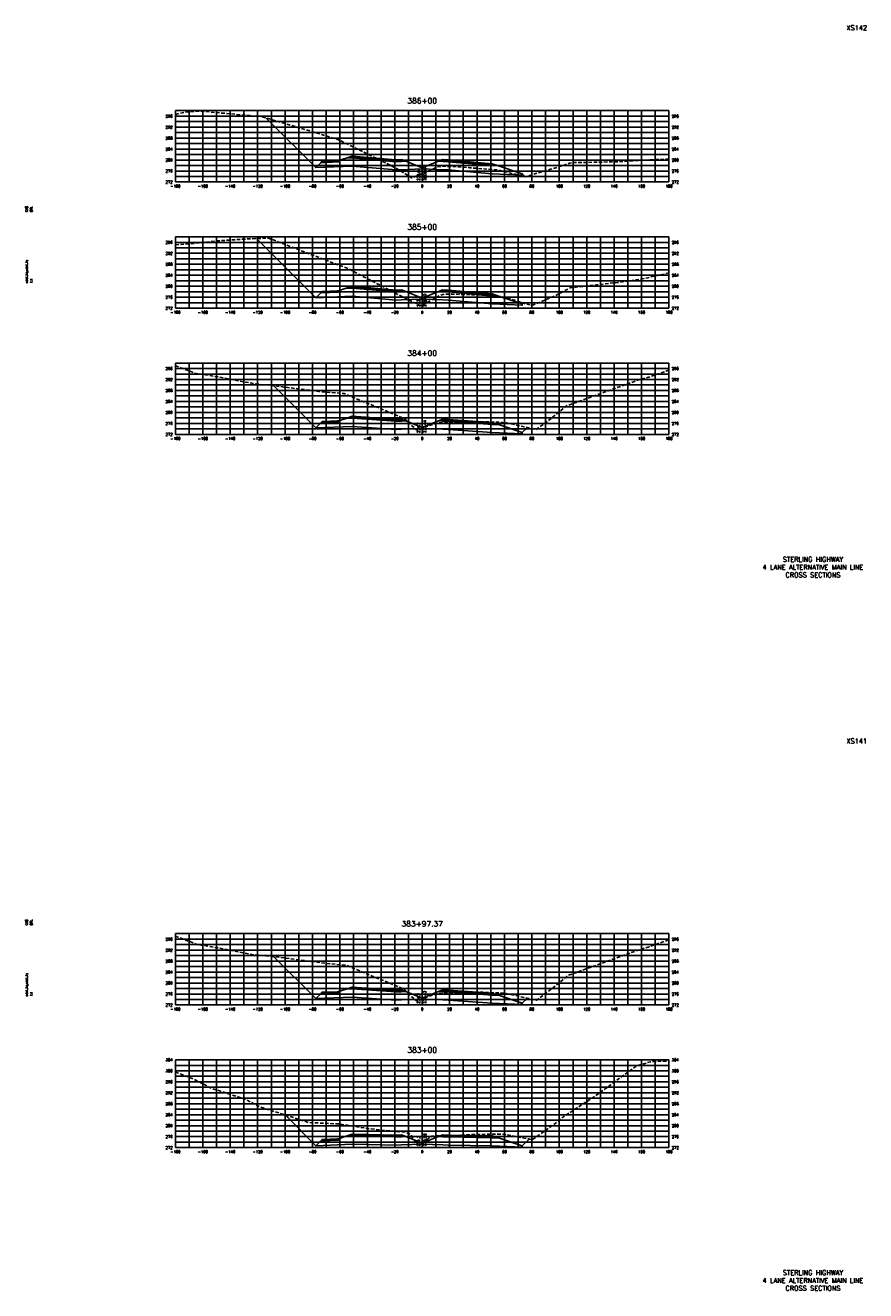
# Model space of a CAD drawing. Extents: x 37 to 9410, y 16 to 8218.
# Tile 93 of 110: x 5877 to 6490, y 6256 to 7178. Entities that reach past the tile are written whole.
import ezdxf
from ezdxf.enums import TextEntityAlignment as Align

# ---------------------------------------------------------------- set-up
doc = ezdxf.new("R2010")
doc.units = 0
doc.header["$LTSCALE"] = 20
doc.header["$MEASUREMENT"] = 0
doc.linetypes.add('HIDDEN_050%', pattern=[0.1875, 0.125, -0.0625])
for name, color, linetype in [('S-AT-TXT175', 6, 'Continuous'), ('S-AT-TXT80', 1, 'Continuous'), ('XDATUM', 3, 'Continuous'), ('XEG', 1, 'HIDDEN_050%'), ('XFG', 2, 'Continuous'), ('XGRID', 251, 'Continuous'), ('XGRIDT', 2, 'Continuous'), ('XREF-BORDER', 7, 'Continuous')]:
    doc.layers.add(name, color=color, linetype=linetype)
doc.styles.add('L100', font='simplex.shx', dxfattribs={"height": 2})
doc.styles.add('L175', font='ROMANSM.shx', dxfattribs={"height": 3.5})
doc.styles.add('L80', font='ROMANSM.shx', dxfattribs={"height": 1.6})

# ---------------------------------------------------------------- blocks, each defined once
blk = doc.blocks.new('03025_00_att1')
at = {"layer": 'S-AT-TXT175', "style": 'L175'}
for tag, p in [('NUM', (32.402, 20.822)), ('LINE1', (30.64, 1.444)), ('LINE2', (30.64, 1.161)), ('LINE3', (30.64, 0.877))]:
    blk.add_attdef(tag, text='', height=0.175, dxfattribs=at).set_placement(p, align=Align.CENTER)
at = {"layer": 'S-AT-TXT80', "style": 'L80'}
for tag, p in [('DESIGNED', (2.094, 14.201)), ('CHECKED', (2.265, 14.201)), ('DRAFTED', (2.436, 14.201)), ('PCTB', (2.094, 11.605)), ('PSCALE', (2.265, 11.605)), ('PVIEW', (2.436, 11.605))]:
    blk.add_attdef(tag, p, '', height=0.08, rotation=90, dxfattribs=at)

msp = doc.modelspace()

# ---------------------------------------------------------------- linework, layer by layer
at = {"layer": 'XDATUM', "flags": 128}
for points in [[(6052.35, 7110.63), (6088.46, 7074.53), (6115.05, 7075.59), (6147.05, 7072.78), (6151.05, 7072.94), (6166.05, 7073.54), (6181.05, 7072.94), (6185.05, 7072.78), (6217.05, 7069.96), (6239.05, 7069.08), (6239.05, 7069.97), (6241.17, 7067.85)], [(6045.29, 7022.78), (6088.46, 6979.61), (6115.05, 6980.68), (6147.05, 6977.86), (6151.05, 6978.02), (6166.05, 6978.62), (6181.05, 6978.02), (6185.05, 6977.86), (6217.05, 6975.05), (6239.05, 6974.17), (6239.05, 6975.05), (6239.73, 6975.73)], [(6057.75, 6915.47), (6088.46, 6884.76), (6115.05, 6885.82), (6147.05, 6883.55), (6151.05, 6883.71), (6166.05, 6884.31), (6181.05, 6883.71), (6185.05, 6883.55), (6217.05, 6881.27), (6239.05, 6880.39), (6239.05, 6881.28), (6242.74, 6884.96)], [(6057.91, 6499.21), (6088.46, 6468.66), (6115.05, 6469.73), (6147.05, 6467.49), (6151.05, 6467.65), (6166.05, 6468.25), (6181.05, 6467.65), (6185.05, 6467.49), (6217.05, 6465.26), (6239.05, 6464.38), (6239.05, 6465.27), (6242.76, 6468.98)], [(6066.04, 6383.8), (6088.46, 6361.38), (6115.05, 6362.45), (6147.05, 6361.83), (6151.05, 6361.99), (6166.05, 6362.59), (6181.05, 6361.99), (6185.05, 6361.83), (6217.05, 6361.22), (6239.05, 6360.34), (6239.05, 6361.22), (6244.08, 6366.26)]]:
    msp.add_lwpolyline(points, dxfattribs=at)
at = {"layer": 'XEG', "flags": 128}
for points in [[(5986.05, 7113.22), (5992.91, 7114.97), (6004.69, 7115.6), (6049.02, 7111.63), (6097.41, 7097.25), (6105.12, 7094.77), (6146.85, 7074.15), (6158.53, 7066.95), (6166.05, 7070.1), (6167.8, 7070.83), (6170.81, 7072.09), (6176.85, 7074.94), (6179.57, 7075.21), (6181.15, 7075.53), (6188.45, 7075.18), (6200.87, 7074.38), (6213.28, 7073.4), (6220.56, 7072.77), (6221.93, 7072.47), (6222.91, 7072.28), (6234.95, 7069.36), (6241.33, 7067.81), (6268.86, 7075.97), (6273.45, 7077.66), (6277, 7078.1), (6282.86, 7078.19), (6311.95, 7078.88), (6329.56, 7080), (6346.05, 7080.73)], [(5986.05, 7018.12), (5998.95, 7019.07), (6014.54, 7020.89), (6039.82, 7022.59), (6053.95, 7023.09), (6103.97, 7003.88), (6108.95, 7002.07), (6112.88, 7000.59), (6117.82, 6997.76), (6158.71, 6976.77), (6164.61, 6973.97), (6166.05, 6974.52), (6167.77, 6975.19), (6179.47, 6981.54), (6182.35, 6982.22), (6183.69, 6982.31), (6189.37, 6982.2), (6203.34, 6981.78), (6217.27, 6980.85), (6223.1, 6980.53), (6225.72, 6980.11), (6226.85, 6979.98), (6241.14, 6975.27), (6246.42, 6974.18), (6262.4, 6980.73), (6273.96, 6986.85), (6309.57, 6990.86), (6322, 6992.55), (6328.96, 6993.92), (6346.05, 6997.68)], [(5986.05, 6930.05), (6001.22, 6924.26), (6008.22, 6923.48), (6021.83, 6921.05), (6043.86, 6916.85), (6055.21, 6915.8), (6090.68, 6911.28), (6109.21, 6909.72), (6126.66, 6902.45), (6153.29, 6891.47), (6157.41, 6887.35), (6162.6, 6882.91), (6166.05, 6884.44), (6168.94, 6885.72), (6178.26, 6888.4), (6182.6, 6888.8), (6185.23, 6889.05), (6195.45, 6889.13), (6204.58, 6889.29), (6209.26, 6889.26), (6224.56, 6888.71), (6227.51, 6888.3), (6228.36, 6888.18), (6244.96, 6884.46), (6249.29, 6883.5), (6259.11, 6890.82), (6271.21, 6900.71), (6313.42, 6915.96), (6325.21, 6920.14), (6328.98, 6921.01), (6336.3, 6923.38), (6346.05, 6926.77)], [(5986.05, 6514.19), (6002.65, 6507.85), (6007.33, 6507.32), (6016.46, 6505.7), (6042.98, 6500.65), (6056.62, 6499.38), (6099.09, 6493.97), (6110.59, 6493.01), (6121.47, 6488.47), (6152.89, 6475.52), (6157.75, 6470.67), (6162.37, 6466.71), (6166.05, 6468.33), (6170.13, 6470.14), (6177.73, 6472.33), (6183.07, 6472.82), (6185.21, 6473.02), (6193.52, 6473.09), (6204.56, 6473.29), (6210.21, 6473.25), (6224.56, 6472.73), (6227.32, 6472.35), (6228.35, 6472.21), (6243.93, 6468.72), (6249.33, 6467.51), (6261.58, 6476.65), (6272.51, 6485.58), (6321.2, 6503.16), (6326.49, 6505.04), (6328.18, 6505.43), (6331.48, 6506.5), (6346.05, 6511.54)], [(5986.05, 6415.14), (5998.72, 6410.23), (6011.73, 6403.54), (6037.04, 6395.28), (6047.38, 6389.8), (6052.69, 6388.09), (6083.03, 6378.34), (6106.66, 6377.19), (6106.81, 6377.08), (6127.03, 6373.8), (6142.05, 6372.22), (6154.33, 6371.11), (6157.66, 6369.66), (6160.64, 6364.92), (6161.77, 6363.11), (6166.05, 6364.49), (6168.08, 6365.14), (6171.16, 6366.85), (6173.01, 6368.3), (6173.65, 6368.37), (6178.19, 6368.85), (6184.95, 6368.64), (6196.13, 6369.15), (6204.1, 6369.59), (6221.09, 6369.83), (6224.04, 6369.96), (6227.28, 6369.56), (6227.78, 6369.49), (6243.53, 6366.38), (6246.23, 6365.79), (6261.45, 6376.41), (6268.59, 6382.2), (6291.36, 6397.09), (6322.56, 6419.58), (6332.58, 6422.62), (6346.05, 6423.17)]]:
    msp.add_lwpolyline(points, dxfattribs=at)
at = {"layer": 'XFG', "flags": 128}
for points in [[(6088.46, 7074.53), (6088.46, 7074.53), (6052.35, 7110.63)], [(6166.05, 7074.28), (6154.1, 7079.06), (6151.05, 7078.94), (6147.05, 7078.78), (6115.05, 7081.59), (6110.48, 7081.41), (6105.05, 7079.6), (6105.05, 7078.6), (6092.01, 7078.08), (6088.46, 7074.53), (6115.05, 7075.59), (6147.05, 7072.78), (6151.05, 7072.94), (6166.05, 7073.54), (6166.05, 7074.28)], [(6105.05, 7079.6), (6104.05, 7079.56), (6104.05, 7079.22), (6094.05, 7078.82), (6094.05, 7079.16), (6093.05, 7079.12), (6092.01, 7078.08), (6105.05, 7078.6), (6105.05, 7079.6)], [(6104.05, 7079.56), (6094.05, 7079.16), (6094.05, 7078.82), (6104.05, 7079.22), (6104.05, 7079.56)], [(6151.05, 7079.28), (6147.05, 7079.12), (6115.05, 7081.93), (6115.05, 7082.93), (6110.48, 7081.41), (6115.05, 7081.59), (6147.05, 7078.78), (6151.05, 7078.94), (6154.1, 7079.06), (6151.05, 7080.28), (6151.05, 7079.28)], [(6151.05, 7080.28), (6147.05, 7080.12), (6115.05, 7082.93), (6115.05, 7082.59), (6147.05, 7079.78), (6151.05, 7079.94), (6151.05, 7080.28)], [(6151.05, 7079.94), (6147.05, 7079.78), (6115.05, 7082.59), (6115.05, 7081.93), (6147.05, 7079.12), (6151.05, 7079.28), (6151.05, 7079.94)], [(6166.05, 7074.28), (6178, 7079.06), (6181.05, 7078.94), (6185.05, 7078.78), (6217.05, 7075.96), (6221.62, 7075.78), (6239.05, 7069.97), (6239.05, 7069.08), (6217.05, 7069.96), (6185.05, 7072.78), (6181.05, 7072.94), (6166.05, 7073.54)], [(6181.05, 7080.28), (6178, 7079.06), (6181.05, 7078.94), (6185.05, 7078.78), (6217.05, 7075.96), (6221.62, 7075.78), (6217.05, 7077.3), (6217.05, 7076.3), (6185.05, 7079.12), (6181.05, 7079.28), (6181.05, 7080.28)], [(6181.05, 7080.28), (6181.05, 7079.94), (6185.05, 7079.78), (6217.05, 7076.96), (6217.05, 7077.3), (6185.05, 7080.12), (6181.05, 7080.28)], [(6181.05, 7079.94), (6181.05, 7079.28), (6185.05, 7079.12), (6217.05, 7076.3), (6217.05, 7076.96), (6185.05, 7079.78), (6181.05, 7079.94)], [(6239.05, 7069.97), (6239.05, 7069.97), (6241.17, 7067.85)], [(6088.46, 6979.61), (6088.46, 6979.61), (6045.29, 7022.78)], [(6166.05, 6979.36), (6154.1, 6984.14), (6151.05, 6984.02), (6147.05, 6983.86), (6115.05, 6986.68), (6110.48, 6986.49), (6105.05, 6984.68), (6105.05, 6983.68), (6092.01, 6983.16), (6088.46, 6979.61), (6115.05, 6980.68), (6147.05, 6977.86), (6151.05, 6978.02), (6166.05, 6978.62), (6166.05, 6979.36)], [(6105.05, 6984.68), (6104.05, 6984.64), (6104.05, 6984.3), (6094.05, 6983.9), (6094.05, 6984.24), (6093.05, 6984.2), (6092.01, 6983.16), (6105.05, 6983.68), (6105.05, 6984.68)], [(6104.05, 6984.64), (6094.05, 6984.24), (6094.05, 6983.9), (6104.05, 6984.3), (6104.05, 6984.64)], [(6151.05, 6984.36), (6147.05, 6984.2), (6115.05, 6987.02), (6115.05, 6988.02), (6110.48, 6986.49), (6115.05, 6986.68), (6147.05, 6983.86), (6151.05, 6984.02), (6154.1, 6984.14), (6151.05, 6985.36), (6151.05, 6984.36)], [(6151.05, 6985.36), (6147.05, 6985.2), (6115.05, 6988.02), (6115.05, 6987.68), (6147.05, 6984.86), (6151.05, 6985.02), (6151.05, 6985.36)], [(6151.05, 6985.02), (6147.05, 6984.86), (6115.05, 6987.68), (6115.05, 6987.02), (6147.05, 6984.2), (6151.05, 6984.36), (6151.05, 6985.02)], [(6166.05, 6979.36), (6178, 6984.14), (6181.05, 6984.02), (6185.05, 6983.86), (6217.05, 6981.05), (6221.62, 6980.86), (6239.05, 6975.05), (6239.05, 6974.17), (6217.05, 6975.05), (6185.05, 6977.86), (6181.05, 6978.02), (6166.05, 6978.62)], [(6181.05, 6985.36), (6178, 6984.14), (6181.05, 6984.02), (6185.05, 6983.86), (6217.05, 6981.05), (6221.62, 6980.86), (6217.05, 6982.39), (6217.05, 6981.39), (6185.05, 6984.2), (6181.05, 6984.36), (6181.05, 6985.36)], [(6181.05, 6985.36), (6181.05, 6985.02), (6185.05, 6984.86), (6217.05, 6982.05), (6217.05, 6982.39), (6185.05, 6985.2), (6181.05, 6985.36)], [(6181.05, 6985.02), (6181.05, 6984.36), (6185.05, 6984.2), (6217.05, 6981.39), (6217.05, 6982.05), (6185.05, 6984.86), (6181.05, 6985.02)], [(6239.05, 6975.05), (6239.05, 6975.05), (6239.73, 6975.73)], [(6088.46, 6884.76), (6088.46, 6884.76), (6057.75, 6915.47)], [(6166.05, 6885.05), (6154.1, 6889.83), (6151.05, 6889.71), (6147.05, 6889.55), (6115.05, 6891.82), (6110.48, 6891.64), (6105.05, 6889.83), (6105.05, 6888.83), (6092.01, 6888.31), (6088.46, 6884.76), (6115.05, 6885.82), (6147.05, 6883.55), (6151.05, 6883.71), (6166.05, 6884.31), (6166.05, 6885.05)], [(6151.05, 6890.05), (6147.05, 6889.89), (6115.05, 6892.16), (6115.05, 6893.16), (6110.48, 6891.64), (6115.05, 6891.82), (6147.05, 6889.55), (6151.05, 6889.71), (6154.1, 6889.83), (6151.05, 6891.05), (6151.05, 6890.05)], [(6151.05, 6891.05), (6147.05, 6890.89), (6115.05, 6893.16), (6115.05, 6892.82), (6147.05, 6890.55), (6151.05, 6890.71), (6151.05, 6891.05)], [(6151.05, 6890.71), (6147.05, 6890.55), (6115.05, 6892.82), (6115.05, 6892.16), (6147.05, 6889.89), (6151.05, 6890.05), (6151.05, 6890.71)], [(6105.05, 6889.83), (6104.05, 6889.79), (6104.05, 6889.45), (6094.05, 6889.05), (6094.05, 6889.39), (6093.05, 6889.35), (6092.01, 6888.31), (6105.05, 6888.83), (6105.05, 6889.83)], [(6104.05, 6889.79), (6094.05, 6889.39), (6094.05, 6889.05), (6104.05, 6889.45), (6104.05, 6889.79)], [(6166.05, 6885.05), (6178, 6889.83), (6181.05, 6889.71), (6185.05, 6889.55), (6217.05, 6887.27), (6221.62, 6887.09), (6239.05, 6881.28), (6239.05, 6880.39), (6217.05, 6881.27), (6185.05, 6883.55), (6181.05, 6883.71), (6166.05, 6884.31)], [(6181.05, 6891.05), (6178, 6889.83), (6181.05, 6889.71), (6185.05, 6889.55), (6217.05, 6887.27), (6221.62, 6887.09), (6217.05, 6888.61), (6217.05, 6887.61), (6185.05, 6889.89), (6181.05, 6890.05), (6181.05, 6891.05)], [(6181.05, 6891.05), (6181.05, 6890.71), (6185.05, 6890.55), (6217.05, 6888.27), (6217.05, 6888.61), (6185.05, 6890.89), (6181.05, 6891.05)], [(6181.05, 6890.71), (6181.05, 6890.05), (6185.05, 6889.89), (6217.05, 6887.61), (6217.05, 6888.27), (6185.05, 6890.55), (6181.05, 6890.71)], [(6239.05, 6881.28), (6239.05, 6881.28), (6242.74, 6884.96)], [(6088.46, 6468.66), (6088.46, 6468.66), (6057.91, 6499.21)], [(6151.05, 6473.99), (6147.05, 6473.83), (6115.05, 6476.07), (6115.05, 6477.07), (6110.48, 6475.54), (6115.05, 6475.73), (6147.05, 6473.49), (6151.05, 6473.65), (6154.1, 6473.78), (6151.05, 6474.99), (6151.05, 6473.99)], [(6151.05, 6474.99), (6147.05, 6474.83), (6115.05, 6477.07), (6115.05, 6476.73), (6147.05, 6474.49), (6151.05, 6474.65), (6151.05, 6474.99)], [(6151.05, 6474.65), (6147.05, 6474.49), (6115.05, 6476.73), (6115.05, 6476.07), (6147.05, 6473.83), (6151.05, 6473.99), (6151.05, 6474.65)], [(6166.05, 6468.99), (6154.1, 6473.78), (6151.05, 6473.65), (6147.05, 6473.49), (6115.05, 6475.73), (6110.48, 6475.54), (6105.05, 6473.73), (6105.05, 6472.73), (6092.01, 6472.21), (6088.46, 6468.66), (6115.05, 6469.73), (6147.05, 6467.49), (6151.05, 6467.65), (6166.05, 6468.25), (6166.05, 6468.99)], [(6105.05, 6473.73), (6104.05, 6473.69), (6104.05, 6473.35), (6094.05, 6472.95), (6094.05, 6473.29), (6093.05, 6473.25), (6092.01, 6472.21), (6105.05, 6472.73), (6105.05, 6473.73)], [(6104.05, 6473.69), (6094.05, 6473.29), (6094.05, 6472.95), (6104.05, 6473.35), (6104.05, 6473.69)], [(6166.05, 6468.99), (6178, 6473.78), (6181.05, 6473.65), (6185.05, 6473.49), (6217.05, 6471.26), (6221.62, 6471.08), (6239.05, 6465.27), (6239.05, 6464.38), (6217.05, 6465.26), (6185.05, 6467.49), (6181.05, 6467.65), (6166.05, 6468.25)], [(6181.05, 6474.99), (6178, 6473.78), (6181.05, 6473.65), (6185.05, 6473.49), (6217.05, 6471.26), (6221.62, 6471.08), (6217.05, 6472.6), (6217.05, 6471.6), (6185.05, 6473.83), (6181.05, 6473.99), (6181.05, 6474.99)], [(6181.05, 6474.99), (6181.05, 6474.65), (6185.05, 6474.49), (6217.05, 6472.26), (6217.05, 6472.6), (6185.05, 6474.83), (6181.05, 6474.99)], [(6181.05, 6474.65), (6181.05, 6473.99), (6185.05, 6473.83), (6217.05, 6471.6), (6217.05, 6472.26), (6185.05, 6474.49), (6181.05, 6474.65)], [(6239.05, 6465.27), (6239.05, 6465.27), (6242.76, 6468.98)], [(6088.46, 6361.38), (6088.46, 6361.38), (6066.04, 6383.8)], [(6166.05, 6363.33), (6154.1, 6368.11), (6151.05, 6367.99), (6147.05, 6367.83), (6115.05, 6368.45), (6110.48, 6368.26), (6105.05, 6366.45), (6105.05, 6365.45), (6092.01, 6364.93), (6088.46, 6361.38), (6115.05, 6362.45), (6147.05, 6361.83), (6151.05, 6361.99), (6166.05, 6362.59), (6166.05, 6363.33)], [(6105.05, 6366.45), (6104.05, 6366.41), (6104.05, 6366.07), (6094.05, 6365.67), (6094.05, 6366.01), (6093.05, 6365.97), (6092.01, 6364.93), (6105.05, 6365.45), (6105.05, 6366.45)], [(6104.05, 6366.41), (6094.05, 6366.01), (6094.05, 6365.67), (6104.05, 6366.07), (6104.05, 6366.41)], [(6151.05, 6368.33), (6147.05, 6368.17), (6115.05, 6368.79), (6115.05, 6369.79), (6110.48, 6368.26), (6115.05, 6368.45), (6147.05, 6367.83), (6151.05, 6367.99), (6154.1, 6368.11), (6151.05, 6369.33), (6151.05, 6368.33)], [(6151.05, 6369.33), (6147.05, 6369.17), (6115.05, 6369.79), (6115.05, 6369.45), (6147.05, 6368.83), (6151.05, 6368.99), (6151.05, 6369.33)], [(6151.05, 6368.99), (6147.05, 6368.83), (6115.05, 6369.45), (6115.05, 6368.79), (6147.05, 6368.17), (6151.05, 6368.33), (6151.05, 6368.99)], [(6166.05, 6363.33), (6178, 6368.11), (6181.05, 6367.99), (6185.05, 6367.83), (6217.05, 6367.22), (6221.62, 6367.04), (6239.05, 6361.22), (6239.05, 6360.34), (6217.05, 6361.22), (6185.05, 6361.83), (6181.05, 6361.99), (6166.05, 6362.59)], [(6181.05, 6369.33), (6178, 6368.11), (6181.05, 6367.99), (6185.05, 6367.83), (6217.05, 6367.22), (6221.62, 6367.04), (6217.05, 6368.56), (6217.05, 6367.56), (6185.05, 6368.17), (6181.05, 6368.33), (6181.05, 6369.33)], [(6181.05, 6369.33), (6181.05, 6368.99), (6185.05, 6368.83), (6217.05, 6368.22), (6217.05, 6368.56), (6185.05, 6369.17), (6181.05, 6369.33)], [(6181.05, 6368.99), (6181.05, 6368.33), (6185.05, 6368.17), (6217.05, 6367.56), (6217.05, 6368.22), (6185.05, 6368.83), (6181.05, 6368.99)], [(6239.05, 6361.22), (6239.05, 6361.22), (6244.08, 6366.26)]]:
    msp.add_lwpolyline(points, dxfattribs=at)
at = {"layer": 'XGRID'}
for p, q in [((5986.05, 7064), (5986.05, 7116)), ((5986.05, 7116), (6346.05, 7116)), ((5996.05, 7064), (5996.05, 7116)), ((6006.05, 7064), (6006.05, 7116)), ((6016.05, 7064), (6016.05, 7116)), ((6026.05, 7064), (6026.05, 7116)), ((6036.05, 7064), (6036.05, 7116)), ((6046.05, 7064), (6046.05, 7116)), ((6056.05, 7064), (6056.05, 7116)), ((6066.05, 7064), (6066.05, 7116)), ((6076.05, 7064), (6076.05, 7116)), ((6086.05, 7064), (6086.05, 7116)), ((6096.05, 7064), (6096.05, 7116)), ((6106.05, 7064), (6106.05, 7116)), ((6116.05, 7064), (6116.05, 7116)), ((6126.05, 7064), (6126.05, 7116)), ((6136.05, 7064), (6136.05, 7116)), ((6146.05, 7064), (6146.05, 7116)), ((6156.05, 7064), (6156.05, 7116)), ((6166.05, 7064), (6166.05, 7116)), ((6176.05, 7064), (6176.05, 7116)), ((6186.05, 7064), (6186.05, 7116)), ((6196.05, 7064), (6196.05, 7116)), ((6206.05, 7064), (6206.05, 7116)), ((6216.05, 7064), (6216.05, 7116)), ((6226.05, 7064), (6226.05, 7116)), ((6236.05, 7064), (6236.05, 7116)), ((6246.05, 7064), (6246.05, 7116)), ((6256.05, 7064), (6256.05, 7116)), ((6266.05, 7064), (6266.05, 7116)), ((6276.05, 7064), (6276.05, 7116)), ((6286.05, 7064), (6286.05, 7116)), ((6296.05, 7064), (6296.05, 7116)), ((6306.05, 7064), (6306.05, 7116)), ((6316.05, 7064), (6316.05, 7116)), ((6326.05, 7064), (6326.05, 7116)), ((6336.05, 7064), (6336.05, 7116)), ((6346.05, 7064), (6346.05, 7116)), ((5986.05, 7112), (6346.05, 7112)), ((5986.05, 7108), (6346.05, 7108)), ((5986.05, 7104), (6346.05, 7104)), ((5986.05, 7100), (6346.05, 7100)), ((5986.05, 7096), (6346.05, 7096)), ((5986.05, 7092), (6346.05, 7092)), ((5986.05, 7088), (6346.05, 7088)), ((5986.05, 7084), (6346.05, 7084)), ((5986.05, 7080), (6346.05, 7080)), ((5986.05, 7076), (6346.05, 7076)), ((5986.05, 7072), (6346.05, 7072)), ((5986.05, 7068), (6346.05, 7068)), ((5986.05, 7064), (6346.05, 7064)), ((5986.05, 6972), (5986.05, 7024)), ((5986.05, 7024), (6346.05, 7024)), ((5996.05, 6972), (5996.05, 7024)), ((6006.05, 6972), (6006.05, 7024)), ((6016.05, 6972), (6016.05, 7024)), ((6026.05, 6972), (6026.05, 7024)), ((6036.05, 6972), (6036.05, 7024)), ((6046.05, 6972), (6046.05, 7024)), ((6056.05, 6972), (6056.05, 7024)), ((6066.05, 6972), (6066.05, 7024)), ((6076.05, 6972), (6076.05, 7024)), ((6086.05, 6972), (6086.05, 7024)), ((6096.05, 6972), (6096.05, 7024)), ((6106.05, 6972), (6106.05, 7024)), ((6116.05, 6972), (6116.05, 7024)), ((6126.05, 6972), (6126.05, 7024)), ((6136.05, 6972), (6136.05, 7024)), ((6146.05, 6972), (6146.05, 7024)), ((6156.05, 6972), (6156.05, 7024)), ((6166.05, 6972), (6166.05, 7024)), ((6176.05, 6972), (6176.05, 7024)), ((6186.05, 6972), (6186.05, 7024)), ((6196.05, 6972), (6196.05, 7024)), ((6206.05, 6972), (6206.05, 7024)), ((6216.05, 6972), (6216.05, 7024)), ((6226.05, 6972), (6226.05, 7024)), ((6236.05, 6972), (6236.05, 7024)), ((6246.05, 6972), (6246.05, 7024)), ((6256.05, 6972), (6256.05, 7024)), ((6266.05, 6972), (6266.05, 7024)), ((6276.05, 6972), (6276.05, 7024)), ((6286.05, 6972), (6286.05, 7024)), ((6296.05, 6972), (6296.05, 7024)), ((6306.05, 6972), (6306.05, 7024)), ((6316.05, 6972), (6316.05, 7024)), ((6326.05, 6972), (6326.05, 7024)), ((6336.05, 6972), (6336.05, 7024)), ((6346.05, 6972), (6346.05, 7024)), ((5986.05, 7020), (6346.05, 7020)), ((5986.05, 7016), (6346.05, 7016)), ((5986.05, 7012), (6346.05, 7012)), ((5986.05, 7008), (6346.05, 7008)), ((5986.05, 7004), (6346.05, 7004)), ((5986.05, 7000), (6346.05, 7000)), ((5986.05, 6996), (6346.05, 6996)), ((5986.05, 6992), (6346.05, 6992)), ((5986.05, 6988), (6346.05, 6988)), ((5986.05, 6984), (6346.05, 6984)), ((5986.05, 6980), (6346.05, 6980)), ((5986.05, 6976), (6346.05, 6976)), ((5986.05, 6972), (6346.05, 6972)), ((5986.05, 6880), (5986.05, 6932)), ((5986.05, 6932), (6346.05, 6932)), ((5996.05, 6880), (5996.05, 6932)), ((6006.05, 6880), (6006.05, 6932)), ((6016.05, 6880), (6016.05, 6932)), ((6026.05, 6880), (6026.05, 6932)), ((6036.05, 6880), (6036.05, 6932)), ((6046.05, 6880), (6046.05, 6932)), ((6056.05, 6880), (6056.05, 6932)), ((6066.05, 6880), (6066.05, 6932)), ((6076.05, 6880), (6076.05, 6932)), ((6086.05, 6880), (6086.05, 6932)), ((6096.05, 6880), (6096.05, 6932)), ((6106.05, 6880), (6106.05, 6932)), ((6116.05, 6880), (6116.05, 6932)), ((6126.05, 6880), (6126.05, 6932)), ((6136.05, 6880), (6136.05, 6932)), ((6146.05, 6880), (6146.05, 6932)), ((6156.05, 6880), (6156.05, 6932)), ((6166.05, 6880), (6166.05, 6932)), ((6176.05, 6880), (6176.05, 6932)), ((6186.05, 6880), (6186.05, 6932)), ((6196.05, 6880), (6196.05, 6932)), ((6206.05, 6880), (6206.05, 6932)), ((6216.05, 6880), (6216.05, 6932)), ((6226.05, 6880), (6226.05, 6932)), ((6236.05, 6880), (6236.05, 6932)), ((6246.05, 6880), (6246.05, 6932)), ((6256.05, 6880), (6256.05, 6932)), ((6266.05, 6880), (6266.05, 6932)), ((6276.05, 6880), (6276.05, 6932)), ((6286.05, 6880), (6286.05, 6932)), ((6296.05, 6880), (6296.05, 6932)), ((6306.05, 6880), (6306.05, 6932)), ((6316.05, 6880), (6316.05, 6932)), ((6326.05, 6880), (6326.05, 6932)), ((6336.05, 6880), (6336.05, 6932)), ((6346.05, 6880), (6346.05, 6932)), ((5986.05, 6928), (6346.05, 6928)), ((5986.05, 6924), (6346.05, 6924)), ((5986.05, 6920), (6346.05, 6920)), ((5986.05, 6916), (6346.05, 6916)), ((5986.05, 6912), (6346.05, 6912)), ((5986.05, 6908), (6346.05, 6908)), ((5986.05, 6904), (6346.05, 6904)), ((5986.05, 6900), (6346.05, 6900)), ((5986.05, 6896), (6346.05, 6896)), ((5986.05, 6892), (6346.05, 6892)), ((5986.05, 6888), (6346.05, 6888)), ((5986.05, 6884), (6346.05, 6884)), ((5986.05, 6880), (6346.05, 6880)), ((5986.05, 6464), (5986.05, 6516)), ((5986.05, 6516), (6346.05, 6516)), ((5996.05, 6464), (5996.05, 6516)), ((6006.05, 6464), (6006.05, 6516)), ((6016.05, 6464), (6016.05, 6516)), ((6026.05, 6464), (6026.05, 6516)), ((6036.05, 6464), (6036.05, 6516)), ((6046.05, 6464), (6046.05, 6516)), ((6056.05, 6464), (6056.05, 6516)), ((6066.05, 6464), (6066.05, 6516)), ((6076.05, 6464), (6076.05, 6516)), ((6086.05, 6464), (6086.05, 6516)), ((6096.05, 6464), (6096.05, 6516)), ((6106.05, 6464), (6106.05, 6516)), ((6116.05, 6464), (6116.05, 6516)), ((6126.05, 6464), (6126.05, 6516)), ((6136.05, 6464), (6136.05, 6516)), ((6146.05, 6464), (6146.05, 6516)), ((6156.05, 6464), (6156.05, 6516)), ((6166.05, 6464), (6166.05, 6516)), ((6176.05, 6464), (6176.05, 6516)), ((6186.05, 6464), (6186.05, 6516)), ((6196.05, 6464), (6196.05, 6516)), ((6206.05, 6464), (6206.05, 6516)), ((6216.05, 6464), (6216.05, 6516)), ((6226.05, 6464), (6226.05, 6516)), ((6236.05, 6464), (6236.05, 6516)), ((6246.05, 6464), (6246.05, 6516)), ((6256.05, 6464), (6256.05, 6516)), ((6266.05, 6464), (6266.05, 6516)), ((6276.05, 6464), (6276.05, 6516)), ((6286.05, 6464), (6286.05, 6516)), ((6296.05, 6464), (6296.05, 6516)), ((6306.05, 6464), (6306.05, 6516)), ((6316.05, 6464), (6316.05, 6516)), ((6326.05, 6464), (6326.05, 6516)), ((6336.05, 6464), (6336.05, 6516)), ((6346.05, 6464), (6346.05, 6516)), ((5986.05, 6512), (6346.05, 6512)), ((5986.05, 6508), (6346.05, 6508)), ((5986.05, 6504), (6346.05, 6504)), ((5986.05, 6500), (6346.05, 6500)), ((5986.05, 6496), (6346.05, 6496)), ((5986.05, 6492), (6346.05, 6492)), ((5986.05, 6488), (6346.05, 6488)), ((5986.05, 6484), (6346.05, 6484)), ((5986.05, 6480), (6346.05, 6480)), ((5986.05, 6476), (6346.05, 6476)), ((5986.05, 6472), (6346.05, 6472)), ((5986.05, 6468), (6346.05, 6468)), ((5986.05, 6464), (6346.05, 6464)), ((5986.05, 6360), (5986.05, 6424)), ((5986.05, 6424), (6346.05, 6424)), ((5996.05, 6360), (5996.05, 6424)), ((6006.05, 6360), (6006.05, 6424)), ((6016.05, 6360), (6016.05, 6424)), ((6026.05, 6360), (6026.05, 6424)), ((6036.05, 6360), (6036.05, 6424)), ((6046.05, 6360), (6046.05, 6424)), ((6056.05, 6360), (6056.05, 6424)), ((6066.05, 6360), (6066.05, 6424)), ((6076.05, 6360), (6076.05, 6424)), ((6086.05, 6360), (6086.05, 6424)), ((6096.05, 6360), (6096.05, 6424)), ((6106.05, 6360), (6106.05, 6424)), ((6116.05, 6360), (6116.05, 6424)), ((6126.05, 6360), (6126.05, 6424)), ((6136.05, 6360), (6136.05, 6424)), ((6146.05, 6360), (6146.05, 6424)), ((6156.05, 6360), (6156.05, 6424)), ((6166.05, 6360), (6166.05, 6424)), ((6176.05, 6360), (6176.05, 6424)), ((6186.05, 6360), (6186.05, 6424)), ((6196.05, 6360), (6196.05, 6424)), ((6206.05, 6360), (6206.05, 6424)), ((6216.05, 6360), (6216.05, 6424)), ((6226.05, 6360), (6226.05, 6424)), ((6236.05, 6360), (6236.05, 6424)), ((6246.05, 6360), (6246.05, 6424)), ((6256.05, 6360), (6256.05, 6424)), ((6266.05, 6360), (6266.05, 6424)), ((6276.05, 6360), (6276.05, 6424)), ((6286.05, 6360), (6286.05, 6424)), ((6296.05, 6360), (6296.05, 6424)), ((6306.05, 6360), (6306.05, 6424)), ((6316.05, 6360), (6316.05, 6424)), ((6326.05, 6360), (6326.05, 6424)), ((6336.05, 6360), (6336.05, 6424)), ((6346.05, 6360), (6346.05, 6424)), ((5986.05, 6420), (6346.05, 6420)), ((5986.05, 6416), (6346.05, 6416)), ((5986.05, 6412), (6346.05, 6412)), ((5986.05, 6408), (6346.05, 6408)), ((5986.05, 6404), (6346.05, 6404)), ((5986.05, 6400), (6346.05, 6400)), ((5986.05, 6396), (6346.05, 6396)), ((5986.05, 6392), (6346.05, 6392)), ((5986.05, 6388), (6346.05, 6388)), ((5986.05, 6384), (6346.05, 6384)), ((5986.05, 6380), (6346.05, 6380)), ((5986.05, 6376), (6346.05, 6376)), ((5986.05, 6372), (6346.05, 6372)), ((5986.05, 6368), (6346.05, 6368)), ((5986.05, 6364), (6346.05, 6364)), ((5986.05, 6360), (6346.05, 6360))]:
    msp.add_line(p, q, dxfattribs=at)

# ---------------------------------------------------------------- block references
at = {"layer": 'XREF-BORDER'}
ref = msp.add_blockref('03025_00_att1', (5836.45, 6758.23), dxfattribs=dict(at, xscale=20, yscale=20, zscale=20))
ref.add_attrib('LINE1', 'STERLING HIGHWAY', dxfattribs={"layer": 'S-AT-TXT175', "height": 3.5, "style": 'L175'}).set_placement((6451.07, 6787.1), align=Align.CENTER)
ref.add_attrib('LINE2', '4 LANE ALTERNATIVE MAIN LINE', dxfattribs={"layer": 'S-AT-TXT175', "height": 3.5, "style": 'L175'}).set_placement((6451.07, 6781.44), align=Align.CENTER)
ref.add_attrib('LINE3', 'CROSS SECTIONS', dxfattribs={"layer": 'S-AT-TXT175', "height": 3.5, "style": 'L175'}).set_placement((6451.07, 6775.77), align=Align.CENTER)
ref.add_attrib('NUM', 'XS142', dxfattribs={"layer": 'S-AT-TXT175', "height": 3.5, "style": 'L175'}).set_placement((6483, 7174.66), align=Align.CENTER)
ref.add_attrib('DESIGNED', 'CAB', (5878.34, 7042.25), dxfattribs={"layer": 'S-AT-TXT80', "height": 1.6, "rotation": 90, "style": 'L80'})
ref.add_attrib('CHECKED', 'DRL', (5881.75, 7042.25), dxfattribs={"layer": 'S-AT-TXT80', "height": 1.6, "rotation": 90, "style": 'L80'})
ref.add_attrib('PCTB', 'adot_hs,adot_fs', (5878.34, 6990.32), dxfattribs={"layer": 'S-AT-TXT80', "height": 1.6, "rotation": 90, "style": 'L80'})
ref.add_attrib('PSCALE', '1:1', (5881.75, 6990.32), dxfattribs={"layer": 'S-AT-TXT80', "height": 1.6, "rotation": 90, "style": 'L80'})
ref = msp.add_blockref('03025_00_att1', (5836.45, 6238.23), dxfattribs=dict(at, xscale=20, yscale=20, zscale=20))
ref.add_attrib('LINE1', 'STERLING HIGHWAY', dxfattribs={"layer": 'S-AT-TXT175', "height": 3.5, "style": 'L175'}).set_placement((6451.07, 6267.1), align=Align.CENTER)
ref.add_attrib('LINE2', '4 LANE ALTERNATIVE MAIN LINE', dxfattribs={"layer": 'S-AT-TXT175', "height": 3.5, "style": 'L175'}).set_placement((6451.07, 6261.44), align=Align.CENTER)
ref.add_attrib('LINE3', 'CROSS SECTIONS', dxfattribs={"layer": 'S-AT-TXT175', "height": 3.5, "style": 'L175'}).set_placement((6451.07, 6255.77), align=Align.CENTER)
ref.add_attrib('NUM', 'XS141', dxfattribs={"layer": 'S-AT-TXT175', "height": 3.5, "style": 'L175'}).set_placement((6483, 6654.66), align=Align.CENTER)
ref.add_attrib('DESIGNED', 'CAB', (5878.34, 6522.25), dxfattribs={"layer": 'S-AT-TXT80', "height": 1.6, "rotation": 90, "style": 'L80'})
ref.add_attrib('CHECKED', 'DRL', (5881.75, 6522.25), dxfattribs={"layer": 'S-AT-TXT80', "height": 1.6, "rotation": 90, "style": 'L80'})
ref.add_attrib('PCTB', 'adot_hs,adot_fs', (5878.34, 6470.32), dxfattribs={"layer": 'S-AT-TXT80', "height": 1.6, "rotation": 90, "style": 'L80'})
ref.add_attrib('PSCALE', '1:1', (5881.75, 6470.32), dxfattribs={"layer": 'S-AT-TXT80', "height": 1.6, "rotation": 90, "style": 'L80'})

# ---------------------------------------------------------------- texts
at = {"layer": 'XGRIDT', "style": 'L100'}
for s, p in [('386+00', (6166.05, 7120)), ('385+00', (6166.05, 7028)), ('384+00', (6166.05, 6936)), ('383+97.37', (6166.05, 6520)), ('383+00', (6166.05, 6428))]:
    msp.add_text(s, height=4, dxfattribs=at).set_placement(p, align=Align.BOTTOM_CENTER)
for s, p in [('296', (5984.05, 7112)), ('292', (5984.05, 7104)), ('288', (5984.05, 7096)), ('284', (5984.05, 7088)), ('280', (5984.05, 7080)), ('276', (5984.05, 7072)), ('272', (5984.05, 7064)), ('296', (5984.05, 7020)), ('292', (5984.05, 7012)), ('288', (5984.05, 7004)), ('284', (5984.05, 6996)), ('280', (5984.05, 6988)), ('276', (5984.05, 6980)), ('272', (5984.05, 6972)), ('296', (5984.05, 6928)), ('292', (5984.05, 6920)), ('288', (5984.05, 6912)), ('284', (5984.05, 6904)), ('280', (5984.05, 6896)), ('276', (5984.05, 6888)), ('272', (5984.05, 6880)), ('296', (5984.05, 6512)), ('292', (5984.05, 6504)), ('288', (5984.05, 6496)), ('284', (5984.05, 6488)), ('280', (5984.05, 6480)), ('276', (5984.05, 6472)), ('272', (5984.05, 6464)), ('304', (5984.05, 6424)), ('300', (5984.05, 6416)), ('296', (5984.05, 6408)), ('292', (5984.05, 6400)), ('288', (5984.05, 6392)), ('284', (5984.05, 6384)), ('280', (5984.05, 6376)), ('276', (5984.05, 6368)), ('272', (5984.05, 6360))]:
    msp.add_text(s, height=2, dxfattribs=at).set_placement(p, align=Align.MIDDLE_RIGHT)
for s, p in [('296', (6348.05, 7112)), ('292', (6348.05, 7104)), ('288', (6348.05, 7096)), ('284', (6348.05, 7088)), ('280', (6348.05, 7080)), ('276', (6348.05, 7072)), ('272', (6348.05, 7064)), ('296', (6348.05, 7020)), ('292', (6348.05, 7012)), ('288', (6348.05, 7004)), ('284', (6348.05, 6996)), ('280', (6348.05, 6988)), ('276', (6348.05, 6980)), ('272', (6348.05, 6972)), ('296', (6348.05, 6928)), ('292', (6348.05, 6920)), ('288', (6348.05, 6912)), ('284', (6348.05, 6904)), ('280', (6348.05, 6896)), ('276', (6348.05, 6888)), ('272', (6348.05, 6880)), ('296', (6348.05, 6512)), ('292', (6348.05, 6504)), ('288', (6348.05, 6496)), ('284', (6348.05, 6488)), ('280', (6348.05, 6480)), ('276', (6348.05, 6472)), ('272', (6348.05, 6464)), ('304', (6348.05, 6424)), ('300', (6348.05, 6416)), ('296', (6348.05, 6408)), ('292', (6348.05, 6400)), ('288', (6348.05, 6392)), ('284', (6348.05, 6384)), ('280', (6348.05, 6376)), ('276', (6348.05, 6368)), ('272', (6348.05, 6360))]:
    msp.add_text(s, height=2, dxfattribs=at).set_placement(p, align=Align.MIDDLE_LEFT)
for s, p in [('275.0', (6165.05, 7065)), ('273.3', (6165.05, 6973)), ('274.2', (6165.05, 6881)), ('274.2', (6165.05, 6465)), ('274.2', (6165.05, 6361))]:
    msp.add_text(s, height=2, rotation=90, dxfattribs=at).set_placement(p, align=Align.BOTTOM_LEFT)
for s, p in [('280.06', (6167.05, 7065)), ('278.60', (6167.05, 6973)), ('277.44', (6167.05, 6881)), ('277.42', (6167.05, 6465)), ('276.59', (6167.05, 6361))]:
    msp.add_text(s, height=2, rotation=90, dxfattribs=at).set_placement(p, align=Align.TOP_LEFT)
for s, p in [('-180', (5986.05, 7062)), ('-160', (6006.05, 7062)), ('-140', (6026.05, 7062)), ('-120', (6046.05, 7062)), ('-100', (6066.05, 7062)), ('-80', (6086.05, 7062)), ('-60', (6106.05, 7062)), ('-40', (6126.05, 7062)), ('-20', (6146.05, 7062)), ('0', (6166.05, 7062)), ('20', (6186.05, 7062)), ('40', (6206.05, 7062)), ('60', (6226.05, 7062)), ('80', (6246.05, 7062)), ('100', (6266.05, 7062)), ('120', (6286.05, 7062)), ('140', (6306.05, 7062)), ('160', (6326.05, 7062)), ('180', (6346.05, 7062)), ('-180', (5986.05, 6970)), ('-160', (6006.05, 6970)), ('-140', (6026.05, 6970)), ('-120', (6046.05, 6970)), ('-100', (6066.05, 6970)), ('-80', (6086.05, 6970)), ('-60', (6106.05, 6970)), ('-40', (6126.05, 6970)), ('-20', (6146.05, 6970)), ('0', (6166.05, 6970)), ('20', (6186.05, 6970)), ('40', (6206.05, 6970)), ('60', (6226.05, 6970)), ('80', (6246.05, 6970)), ('100', (6266.05, 6970)), ('120', (6286.05, 6970)), ('140', (6306.05, 6970)), ('160', (6326.05, 6970)), ('180', (6346.05, 6970)), ('-180', (5986.05, 6878)), ('-160', (6006.05, 6878)), ('-140', (6026.05, 6878)), ('-120', (6046.05, 6878)), ('-100', (6066.05, 6878)), ('-80', (6086.05, 6878)), ('-60', (6106.05, 6878)), ('-40', (6126.05, 6878)), ('-20', (6146.05, 6878)), ('0', (6166.05, 6878)), ('20', (6186.05, 6878)), ('40', (6206.05, 6878)), ('60', (6226.05, 6878)), ('80', (6246.05, 6878)), ('100', (6266.05, 6878)), ('120', (6286.05, 6878)), ('140', (6306.05, 6878)), ('160', (6326.05, 6878)), ('180', (6346.05, 6878)), ('-180', (5986.05, 6462)), ('-160', (6006.05, 6462)), ('-140', (6026.05, 6462)), ('-120', (6046.05, 6462)), ('-100', (6066.05, 6462)), ('-80', (6086.05, 6462)), ('-60', (6106.05, 6462)), ('-40', (6126.05, 6462)), ('-20', (6146.05, 6462)), ('0', (6166.05, 6462)), ('20', (6186.05, 6462)), ('40', (6206.05, 6462)), ('60', (6226.05, 6462)), ('80', (6246.05, 6462)), ('100', (6266.05, 6462)), ('120', (6286.05, 6462)), ('140', (6306.05, 6462)), ('160', (6326.05, 6462)), ('180', (6346.05, 6462)), ('-180', (5986.05, 6358)), ('-160', (6006.05, 6358)), ('-140', (6026.05, 6358)), ('-120', (6046.05, 6358)), ('-100', (6066.05, 6358)), ('-80', (6086.05, 6358)), ('-60', (6106.05, 6358)), ('-40', (6126.05, 6358)), ('-20', (6146.05, 6358)), ('0', (6166.05, 6358)), ('20', (6186.05, 6358)), ('40', (6206.05, 6358)), ('60', (6226.05, 6358)), ('80', (6246.05, 6358)), ('100', (6266.05, 6358)), ('120', (6286.05, 6358)), ('140', (6306.05, 6358)), ('160', (6326.05, 6358)), ('180', (6346.05, 6358))]:
    msp.add_text(s, height=2, dxfattribs=at).set_placement(p, align=Align.TOP_CENTER)

doc.saveas('drawing.dxf')
